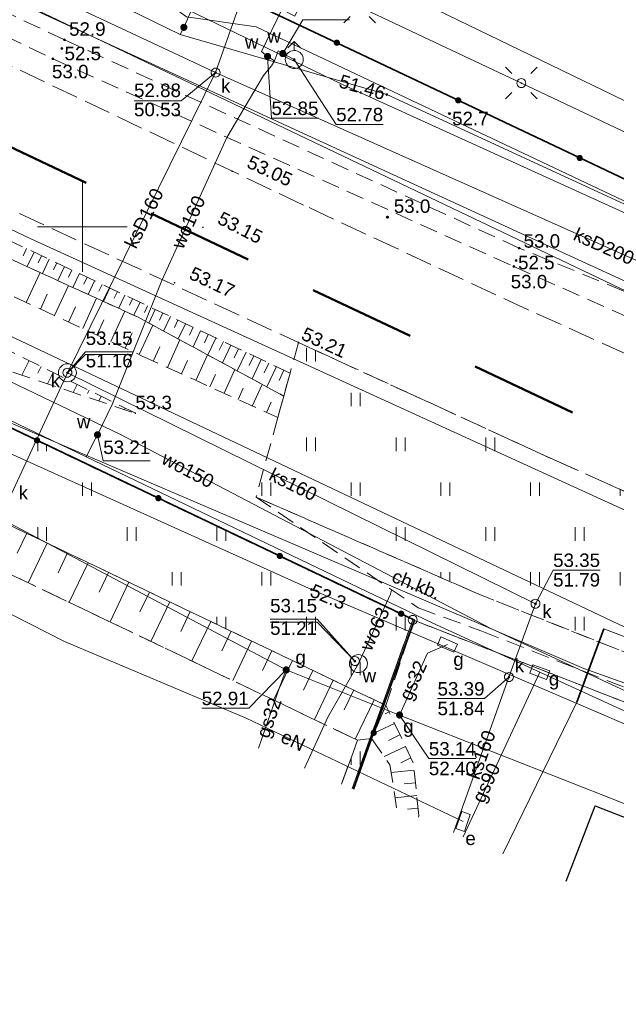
# Model space of a CAD drawing. Extents: x 5462052 to 5462554, y 5922477 to 5923179.
# Tile 18 of 42: x 5462296 to 5462330, y 5922507 to 5922562. Entities that reach past the tile are written whole.
import ezdxf
from ezdxf.enums import TextEntityAlignment as Align

# ---------------------------------------------------------------- set-up
doc = ezdxf.new("R2010")
doc.units = 0
doc.header["$PDMODE"] = 32
doc.header["$PDSIZE"] = 0.1
for name, pattern in [('PRZER1-1', [2, 1, -1]), ('PRZER2-1', [3, 2, -1]), ('PRZER3-1', [4, 3, -1]), ('PRZER3-2', [5, 3, -2])]:
    doc.linetypes.add(name, pattern=pattern)
doc.layers.get('0').update_dxf_attribs({"linetype": 'CONTINUOUS', "lineweight": 13})
doc.layers.add('!pomiar wys', color=7, linetype='CONTINUOUS')
for name, color, linetype, lineweight in [('EGDE', 7, 'CONTINUOUS', 18), ('EGPG', 7, 'CONTINUOUS', 18), ('GESDRK', 7, 'CONTINUOUS', 0), ('GUPPRZ', 7, 'CONTINUOUS', 18), ('GUPPRZ_O', 7, 'CONTINUOUS', 18), ('OTKC', 7, 'PRZER2-1', 18), ('OTKC_O', 7, 'PRZER2-1', 18), ('OTKJ', 7, 'PRZER3-1', 18), ('OTKK', 7, 'CONTINUOUS', 25), ('OTKU', 7, 'PRZER3-1', 18), ('OTOO', 7, 'CONTINUOUS', 35), ('OTRK', 7, 'PRZER2-1', 18), ('OTRN', 7, 'CONTINUOUS', 13), ('OTRN_O', 7, 'CONTINUOUS', 13), ('OTRS', 7, 'CONTINUOUS', 13), ('OTRS_O', 7, 'CONTINUOUS', 13), ('OTZT', 7, 'PRZER2-1', 18), ('SUEO', 7, 'CONTINUOUS', 18), ('SULO', 7, 'CONTINUOUS', 35), ('SUPK', 7, 'CONTINUOUS', 18), ('SUPW', 7, 'CONTINUOUS', 18), ('SUPW_O', 7, 'CONTINUOUS', 18), ('zakres', 5, 'PRZER3-2', 50)]:
    doc.layers.add(name, color=color, linetype=linetype, lineweight=lineweight)
for name, color, linetype, lineweight, true_color in [('EGUG', 7, 'PRZER1-1', 18, 0x008000), ('SUEP', 1, 'CONTINUOUS', 18, 0xff0000), ('SUEP_O', 1, 'CONTINUOUS', 18, 0xff0000), ('SUES', 1, 'CONTINUOUS', 18, 0xff0000), ('SUES_O', 1, 'CONTINUOUS', 18, 0xff0000), ('SUGP', 7, 'CONTINUOUS', 18, 0xbfbf00), ('SUGP_O', 7, 'CONTINUOUS', 18, 0xbfbf00), ('SUGS', 7, 'CONTINUOUS', 18, 0xbfbf00), ('SUGS_O', 7, 'CONTINUOUS', 18, 0xbfbf00), ('SUGW', 7, 'CONTINUOUS', 18, 0xbfbf00), ('SUGW_O', 7, 'CONTINUOUS', 18, 0xbfbf00), ('SUKP', 7, 'CONTINUOUS', 18, 0x803300), ('SUKP_O', 7, 'CONTINUOUS', 18, 0x803300), ('SUKS', 7, 'CONTINUOUS', 18, 0x803300), ('SUKS_O', 7, 'CONTINUOUS', 18, 0x803300), ('SUKW', 7, 'CONTINUOUS', 18, 0x803300), ('SUTP', 7, 'CONTINUOUS', 18, 0xff9100), ('SUWH', 5, 'CONTINUOUS', 18, 0x0000ff), ('SUWP', 5, 'CONTINUOUS', 18, 0x0000ff), ('SUWP_O', 5, 'CONTINUOUS', 18, 0x0000ff), ('SUWW', 5, 'CONTINUOUS', 18, 0x0000ff), ('SUWW_O', 5, 'CONTINUOUS', 18, 0x0000ff)]:
    doc.layers.add(name, color=color, linetype=linetype, lineweight=lineweight, true_color=true_color)
doc.styles.add('GEO-INFO', font='arial.ttf')
pattern_1 = [(90, (5460000, 5920000), (-2.5, 2.5), [0.75, -4.25]), (90, (5460000.5, 5920000), (-2.5, 2.5), [0.75, -4.25])]

# ---------------------------------------------------------------- blocks, each defined once
blk = doc.blocks.new('OKRAG_PELNY')
at = {"color": 0}
blk.add_lwpolyline([(0, 0.5), (0.12941, 0.482963), (0.25, 0.433013), (0.353553, 0.353553), (0.433013, 0.25), (0.482963, 0.12941), (0.5, 0), (0.482963, -0.12941), (0.433013, -0.25), (0.353553, -0.353553), (0.25, -0.433013), (0.12941, -0.482963), (0, -0.5), (-0.12941, -0.482963), (-0.25, -0.433013), (-0.353553, -0.353553), (-0.433013, -0.25), (-0.482963, -0.12941), (-0.5, 0), (-0.482963, 0.12941), (-0.433013, 0.25), (-0.353553, 0.353553), (-0.25, 0.433013), (-0.12941, 0.482963)], close=True, dxfattribs=at)
blk = doc.blocks.new('POINT')
at = {"color": 0}
blk.add_point((0, 0), dxfattribs=at)
blk = doc.blocks.new('KOLO')
blk.add_hatch(color=0).paths.add_polyline_path([(-0.5, 0), (-0.482963, -0.12941), (-0.433013, -0.25), (-0.353553, -0.353553), (-0.25, -0.433013), (-0.12941, -0.482963), (0, -0.5), (0.12941, -0.482963), (0.25, -0.433013), (0.353553, -0.353553), (0.433013, -0.25), (0.482963, -0.12941), (0.5, 0), (0.482963, 0.12941), (0.433013, 0.25), (0.353553, 0.353553), (0.25, 0.433013), (0.12941, 0.482963), (0, 0.5), (-0.12941, 0.482963), (-0.25, 0.433013), (-0.353553, 0.353553), (-0.433013, 0.25), (-0.482963, 0.12941)])
blk = doc.blocks.new('SZAFA1')
at = {"color": 0}
blk.add_lwpolyline([(-1, -0.5), (-1, 0.5), (1, 0.5), (1, -0.5)], close=True, dxfattribs=at)
blk = doc.blocks.new('SUUS02')
at = {"color": 0}
for points in [[(-0.707107, 1.292893), (0, 2), (0.707107, 1.292893)], [(0, 1), (0, 2)]]:
    blk.add_lwpolyline(points, dxfattribs=at)
blk.add_lwpolyline([(0, 1), (0.173648, 0.984808), (0.34202, 0.939693), (0.5, 0.866025), (0.642788, 0.766044), (0.766044, 0.642788), (0.866025, 0.5), (0.939693, 0.34202), (0.984808, 0.173648), (1, 0), (0.984808, -0.173648), (0.939693, -0.34202), (0.866025, -0.5), (0.75575, -0.654861), (0.618159, -0.786053), (0.458227, -0.888835), (0.281733, -0.959493), (0.095056, -0.995472), (-0.095056, -0.995472), (-0.281733, -0.959493), (-0.458227, -0.888835), (-0.618159, -0.786053), (-0.75575, -0.654861), (-0.866025, -0.5), (-0.945001, -0.327068), (-0.989821, -0.142315), (-0.998867, 0.047582), (-0.971812, 0.235759), (-0.909632, 0.415415), (-0.814576, 0.580057), (-0.690079, 0.723734), (-0.540641, 0.841254), (-0.371662, 0.928368), (-0.189251, 0.981929)], close=True, dxfattribs=at)
blk = doc.blocks.new('SUEO')
blk.add_hatch(color=0).paths.add_polyline_path([(-0.002174, 0.089974), (0.023762, 0.086807), (0.042561, 0.0793), (0.060131, 0.066965), (0.076266, 0.047786), (0.086234, 0.025762), (0.089972, 0.002226), (0.088646, -0.015553), (0.081114, -0.038994), (0.066834, -0.060276), (0.049699, -0.075033), (0.027576, -0.085671), (0.004027, -0.08991), (-0.019639, -0.087831), (-0.040932, -0.080154), (-0.059082, -0.067892), (-0.073734, -0.051607), (-0.08374, -0.032979), (-0.089221, -0.011817), (-0.089063, 0.012951), (-0.082571, 0.035806), (-0.069528, 0.057148), (-0.048957, 0.075519), (-0.026898, 0.085887)])
at = {"color": 0}
for points in [[(-1.767767, 1.767767), (-1.06066, 1.06066)], [(1.767767, 1.767767), (1.06066, 1.06066)], [(-1.767767, -1.767767), (-1.06066, -1.06066)], [(1.767767, -1.767767), (1.06066, -1.06066)]]:
    blk.add_lwpolyline(points, dxfattribs=at)
blk = doc.blocks.new('EPPGS')
at = {"color": 0}
blk.add_lwpolyline([(0, 0.5), (0.154508, 0.475528), (0.293893, 0.404508), (0.404508, 0.293893), (0.475528, 0.154508), (0.5, 0), (0.475528, -0.154508), (0.404508, -0.293893), (0.293893, -0.404508), (0.154508, -0.475528), (0, -0.5), (-0.154508, -0.475528), (-0.293893, -0.404508), (-0.404508, -0.293893), (-0.475528, -0.154508), (-0.5, 0), (-0.475528, 0.154508), (-0.404508, 0.293893), (-0.293893, 0.404508), (-0.154508, 0.475528)], close=True, dxfattribs=at)

msp = doc.modelspace()

# ---------------------------------------------------------------- hatches: boundary and pattern name
at = {"layer": 'OTZT', "linetype": 'Continuous'}
h = msp.add_hatch(dxfattribs=at)
h.set_pattern_fill('PTTU04', color=256, scale=0.5, style=0)
h.set_pattern_definition(pattern_1)
h.paths.add_polyline_path([(5462284.6, 5922544.22), (5462250.892, 5922560.247), (5462243.66, 5922563.81), (5462241.54, 5922559.5), (5462282.79, 5922539.67), (5462316.93, 5922523.32), (5462318.52, 5922528.08)], flags=0)
h = msp.add_hatch(dxfattribs=at)
h.set_pattern_fill('PTTU04', color=256, scale=0.5, style=0)
h.set_pattern_definition(pattern_1)
h.paths.add_polyline_path([(5462412.981, 5922508.983), (5462404.468, 5922510.378), (5462398.276, 5922511.547), (5462394.611, 5922512.29), (5462381.959, 5922515.431), (5462366.941, 5922520.037), (5462356.537, 5922523.94), (5462344.055, 5922529.124), (5462326.285, 5922537.025), (5462312.052, 5922543.557), (5462311.584, 5922541.852), (5462311.232, 5922540.57), (5462310.901, 5922539.366), (5462309.685, 5922534.936), (5462322.031, 5922529.564), (5462343.545, 5922520.981), (5462377.522, 5922507.83), (5462380.056, 5922506.769), (5462383.214, 5922505.673), (5462417.955, 5922508.247)], flags=0)
h = msp.add_hatch(dxfattribs=at)
h.set_pattern_fill('PTTU04', color=256, scale=0.5, style=0)
h.set_pattern_definition(pattern_1)
h.paths.add_polyline_path([(5462315.35, 5922521.38), (5462314.455, 5922518.933), (5462315.119, 5922518.646), (5462316.137, 5922521.471)], flags=0)

# ---------------------------------------------------------------- linework, layer by layer
at = {"layer": '!pomiar wys'}
for p in [(5462320.476, 5922556.323, 52.7), (5462317.022, 5922550.543, 52.99)]:
    msp.add_point(p, dxfattribs=at)
at = {"linetype": 'PRZER2-1', "ltscale": 0.5, "elevation": 52.86}
msp.add_lwpolyline([(5462261.882, 5922578.068), (5462261.62, 5922576.922), (5462272.697, 5922571.717), (5462298.342, 5922559.381), (5462324.071, 5922547.799), (5462343.603, 5922539.093), (5462363.202, 5922530.924), (5462380.252, 5922525.535), (5462393.186, 5922521.711), (5462403.889, 5922520.281), (5462426.787, 5922516.877), (5462438.24, 5922515.215), (5462438.552, 5922516.427), (5462427.043, 5922518.161), (5462403.916, 5922521.871), (5462393.913, 5922523.638), (5462380.365, 5922527.556), (5462363.762, 5922532.933), (5462344.082, 5922540.717), (5462324.37, 5922548.823), (5462298.993, 5922560.437), (5462273.066, 5922572.667), (5462261.882, 5922578.068)], dxfattribs=at)
at = {"linetype": 'Continuous', "elevation": 100, "flags": 128}
for points in [[(5462300, 5922547.5), (5462300, 5922552.5)], [(5462297.5, 5922550), (5462302.5, 5922550)]]:
    msp.add_lwpolyline(points, dxfattribs=at)
for p in [(5462298.993, 5922560.437, 52.86), (5462298.851, 5922559.95, 52.52), (5462298.342, 5922559.381, 52.86), (5462320.476, 5922556.323, 52.7), (5462317.022, 5922550.543, 52.99), (5462324.37, 5922548.823, 52.86), (5462324.071, 5922547.799, 52.86), (5462324.195, 5922548.129, 52.54)]:
    msp.add_point(p)
at = {"layer": 'EGDE', "linetype": 'Continuous', "elevation": 10.22}
for points in [[(5462060.499, 5922655.765), (5462134.14, 5922620.59), (5462140.64, 5922617.48), (5462379.26, 5922504.49), (5462394.55, 5922499.42), (5462403.44, 5922496.9), (5462407.29, 5922495.8), (5462408.69, 5922495.4), (5462424.66, 5922494.89), (5462438.61, 5922495.21), (5462484.37, 5922501.25), (5462484.19, 5922504.97), (5462482.73, 5922519.39), (5462445.52, 5922512.89), (5462428.16, 5922511.75), (5462412.32, 5922512.85), (5462398.2, 5922516.86), (5462383.16, 5922523.09), (5462355.99, 5922535.17), (5462122.31, 5922642.45), (5462106.7, 5922652.95), (5462067.71, 5922671.375)], [(5462330.972, 5922617.199), (5462308.11, 5922563.15), (5462338.14, 5922548.92), (5462383.6, 5922533.19), (5462397.77, 5922530.52)], [(5462315.045, 5922518.678), (5462318.43, 5922528.09), (5462241.6, 5922564.69), (5462236.378, 5922552.715)], [(5462398.314, 5922482.651), (5462403.44, 5922496.9), (5462394.55, 5922499.42), (5462379.26, 5922504.49), (5462318.43, 5922528.09), (5462315.045, 5922518.678)]]:
    msp.add_lwpolyline(points, dxfattribs=at)
for points in [[(5462308.11, 5922563.15), (5462219.75, 5922605.06), (5462125.42, 5922649.82), (5462122.31, 5922642.45), (5462355.99, 5922535.17), (5462383.16, 5922523.09), (5462398.2, 5922516.86), (5462412.32, 5922512.85), (5462428.16, 5922511.75), (5462445.52, 5922512.89), (5462482.73, 5922519.39), (5462484.29, 5922524.66), (5462434.39, 5922523.62), (5462397.77, 5922530.52), (5462383.6, 5922533.19), (5462338.14, 5922548.92)], [(5462379.26, 5922504.49), (5462140.64, 5922617.48), (5462138.94, 5922613.61), (5462140.98, 5922612.64), (5462235.33, 5922567.68), (5462241.6, 5922564.69), (5462318.43, 5922528.09)]]:
    msp.add_lwpolyline(points, close=True, dxfattribs=at)
at = {"layer": 'EGUG', "linetype": 'PRZER1-1', "ltscale": 0.5, "elevation": 10.08}
for points in [[(5462417.457, 5922577.076), (5462397.77, 5922530.52), (5462383.6, 5922533.19), (5462338.14, 5922548.92), (5462308.11, 5922563.15), (5462330.972, 5922617.199)], [(5462241.6, 5922564.69), (5462318.43, 5922528.09), (5462379.26, 5922504.49), (5462394.55, 5922499.42), (5462403.44, 5922496.9), (5462407.29, 5922495.8), (5462408.69, 5922495.4), (5462424.66, 5922494.89), (5462438.61, 5922495.21), (5462484.37, 5922501.25), (5462484.19, 5922504.97), (5462482.73, 5922519.39), (5462484.29, 5922524.66), (5462434.39, 5922523.62), (5462423.172, 5922525.73), (5462397.77, 5922530.52), (5462383.6, 5922533.19), (5462338.14, 5922548.92), (5462308.11, 5922563.15), (5462219.75, 5922605.06)], [(5462315.045, 5922518.678), (5462318.43, 5922528.09), (5462241.6, 5922564.69), (5462236.378, 5922552.715)], [(5462398.314, 5922482.651), (5462403.44, 5922496.9), (5462394.55, 5922499.42), (5462379.26, 5922504.49), (5462318.43, 5922528.09), (5462315.045, 5922518.678)]]:
    msp.add_lwpolyline(points, dxfattribs=at)
at = {"layer": 'GESDRK', "linetype": 'Continuous'}
for points in [[(5462482.733, 5922519.386), (5462484.295, 5922524.662), (5462434.386, 5922523.617), (5462397.769, 5922530.518), (5462383.599, 5922533.19), (5462338.141, 5922548.915), (5462308.111, 5922563.155), (5462219.747, 5922605.063), (5462125.423, 5922649.821), (5462122.31, 5922642.451), (5462106.697, 5922652.953), (5462067.71, 5922671.373)], [(5462060.497, 5922655.76), (5462134.138, 5922620.585), (5462140.637, 5922617.476), (5462379.257, 5922504.488), (5462394.555, 5922499.417), (5462403.439, 5922496.896), (5462407.291, 5922495.804), (5462408.693, 5922495.403), (5462424.663, 5922494.893), (5462438.609, 5922495.205), (5462484.365, 5922501.246), (5462484.586, 5922496.59), (5462550.354, 5922504.125)]]:
    msp.add_lwpolyline(points, dxfattribs=at)
at = {"layer": 'GUPPRZ_O', "linetype": 'Continuous', "elevation": 10.8, "flags": 128}
for points in [[(5462314.91, 5922561.557), (5462312.289, 5922561.557), (5462311.18, 5922559.67)], [(5462313.167, 5922556.066), (5462310.547, 5922556.066), (5462310.33, 5922559.51)], [(5462316.779, 5922555.716), (5462314.158, 5922555.716), (5462311.82, 5922559.34)], [(5462302.878, 5922557.042), (5462305.499, 5922557.042), (5462307.43, 5922558.61)], [(5462302.8, 5922543.035), (5462300.179, 5922543.035), (5462299.16, 5922541.87)], [(5462302.8, 5922542.879), (5462300.179, 5922542.879), (5462299.16, 5922541.87)], [(5462300.179, 5922542.879), (5462302.8, 5922542.879)], [(5462303.78, 5922536.954), (5462301.159, 5922536.954), (5462300.84, 5922538.41)], [(5462328.883, 5922530.866), (5462326.262, 5922530.866), (5462325.28, 5922528.99)], [(5462326.262, 5922530.866), (5462328.883, 5922530.866)], [(5462310.471, 5922528.122), (5462313.092, 5922528.122), (5462315.2, 5922525.79)], [(5462310.472, 5922527.964), (5462313.092, 5922527.964), (5462315.2, 5922525.79)], [(5462310.472, 5922527.964), (5462313.092, 5922527.964)], [(5462306.654, 5922523.158), (5462309.275, 5922523.158), (5462311.37, 5922525.3)], [(5462319.814, 5922523.695), (5462322.435, 5922523.695), (5462323.8, 5922524.9)], [(5462319.814, 5922523.695), (5462322.435, 5922523.695)], [(5462321.95, 5922520.349), (5462319.329, 5922520.349), (5462317.696, 5922522.782)], [(5462319.329, 5922520.349), (5462321.95, 5922520.349)]]:
    msp.add_lwpolyline(points, dxfattribs=at)
at = {"layer": 'OTKC', "linetype": 'PRZER2-1', "ltscale": 0.5, "elevation": 10.18}
for points in [[(5462322.031, 5922529.564), (5462309.685, 5922534.936), (5462318.74, 5922528.753)], [(5462380.056, 5922506.769), (5462377.522, 5922507.83), (5462343.545, 5922520.981), (5462322.031, 5922529.564)], [(5462318.74, 5922528.753), (5462322.281, 5922527.461)], [(5462322.281, 5922527.461), (5462362.36, 5922511.69), (5462364.63, 5922510.78), (5462367.24, 5922509.76), (5462376.2, 5922506.24), (5462376.831, 5922506.09), (5462379.179, 5922505.16)]]:
    msp.add_lwpolyline(points, dxfattribs=at)
at = {"layer": 'OTKJ', "linetype": 'PRZER3-1', "ltscale": 0.5, "elevation": 10.18}
for points in [[(5462312.334, 5922551.22), (5462294.703, 5922559.607), (5462260.193, 5922575.846), (5462249.17, 5922581.13)], [(5462246.77, 5922574.44), (5462294.662, 5922551.582), (5462312.052, 5922543.557)], [(5462376.6, 5922524.315), (5462371.391, 5922525.972), (5462357.823, 5922531.047), (5462343.131, 5922537.176), (5462324.879, 5922545.376), (5462312.334, 5922551.22)], [(5462312.052, 5922543.557), (5462326.285, 5922537.025), (5462344.055, 5922529.124), (5462356.537, 5922523.94), (5462366.941, 5922520.037)]]:
    msp.add_lwpolyline(points, dxfattribs=at)
at = {"layer": 'OTKK', "linetype": 'Continuous', "elevation": 10.18}
msp.add_lwpolyline([(5462326.994, 5922513.508), (5462328.61, 5922517.71), (5462360.63, 5922505.23), (5462400.941, 5922489.385), (5462404.65, 5922489.51), (5462408.089, 5922489.528)], dxfattribs=at)
at = {"layer": 'OTKU', "linetype": 'PRZER3-1', "ltscale": 0.5, "elevation": 10.18}
for points in [[(5462315.35, 5922521.38), (5462281.6, 5922537.5), (5462240.84, 5922556.82), (5462238.56, 5922552.04), (5462237.36, 5922552.66), (5462237.225, 5922552.348)], [(5462314.455, 5922518.933), (5462315.35, 5922521.38)], [(5462360.63, 5922505.23), (5462328.61, 5922517.71), (5462326.994, 5922513.508)]]:
    msp.add_lwpolyline(points, dxfattribs=at)
at = {"layer": 'OTOO', "linetype": 'Continuous', "elevation": 10.18}
for points in [[(5462308.11, 5922563.15), (5462308.6, 5922562.93), (5462316.56, 5922559.15), (5462328.1, 5922553.68), (5462338.14, 5922548.92), (5462383.258, 5922533.354)], [(5462250.892, 5922560.247), (5462284.6, 5922544.22), (5462318.52, 5922528.08), (5462316.137, 5922521.471), (5462315.119, 5922518.646)]]:
    msp.add_lwpolyline(points, dxfattribs=at)
at = {"layer": 'OTRK', "linetype": 'PRZER2-1', "ltscale": 0.5, "elevation": 10.06}
for points in [[(5462214.038, 5922583.314), (5462213.48, 5922581.818), (5462237.65, 5922570.624), (5462237.026, 5922569.345), (5462242.592, 5922566.705), (5462254.403, 5922561.101), (5462274.862, 5922551.394), (5462291.854, 5922543.329), (5462302.952, 5922539.611)], [(5462302.952, 5922539.611), (5462291.772, 5922545.158), (5462275.423, 5922552.77), (5462253.915, 5922562.788), (5462238.865, 5922571.518), (5462214.038, 5922583.314)], [(5462241.54, 5922559.5), (5462240.52, 5922557.2), (5462240.84, 5922556.82), (5462281.6, 5922537.5), (5462315.35, 5922521.38), (5462316.137, 5922521.471), (5462316.93, 5922523.32)], [(5462316.93, 5922523.32), (5462282.79, 5922539.67), (5462241.54, 5922559.5)], [(5462311.232, 5922540.57), (5462303.101, 5922544.967), (5462276.704, 5922557.008), (5462275.766, 5922555.521)], [(5462276.704, 5922557.008), (5462303.101, 5922544.967), (5462311.232, 5922540.57), (5462311.584, 5922541.852)], [(5462311.584, 5922541.852), (5462293.597, 5922550.341), (5462286.813, 5922553.961), (5462276.704, 5922557.008)], [(5462275.766, 5922555.521), (5462303.292, 5922542.821), (5462310.901, 5922539.366)], [(5462310.901, 5922539.366), (5462311.232, 5922540.57)], [(5462316.93, 5922523.32), (5462316.137, 5922521.471), (5462317.16, 5922520), (5462317.527, 5922517.604)], [(5462318.744, 5922517.078), (5462318.77, 5922517.18), (5462318.46, 5922520.12), (5462316.93, 5922523.32)]]:
    msp.add_lwpolyline(points, dxfattribs=at)
at = {"layer": 'OTRK', "linetype": 'Continuous', "elevation": 10.06, "flags": 128}
for points in [[(5462296.875, 5922548.794), (5462296.684, 5922548.388)], [(5462297.298, 5922548.594), (5462296.917, 5922547.788)], [(5462297.721, 5922548.395), (5462297.532, 5922547.994)], [(5462298.143, 5922548.195), (5462297.768, 5922547.4)], [(5462298.566, 5922547.996), (5462298.38, 5922547.601)], [(5462298.989, 5922547.796), (5462298.618, 5922547.012)], [(5462296.866, 5922545.786), (5462297.637, 5922547.459)], [(5462299.411, 5922547.597), (5462299.227, 5922547.207)], [(5462299.834, 5922547.397), (5462299.469, 5922546.624)], [(5462300.257, 5922547.198), (5462300.075, 5922546.814)], [(5462298.44, 5922545.06), (5462299.215, 5922546.74)], [(5462300.679, 5922546.998), (5462300.319, 5922546.236)], [(5462301.102, 5922546.799), (5462300.923, 5922546.42)], [(5462297.653, 5922545.423), (5462298.039, 5922546.261)], [(5462301.525, 5922546.599), (5462301.17, 5922545.848)], [(5462301.947, 5922546.4), (5462301.771, 5922546.027)], [(5462302.37, 5922546.2), (5462302.02, 5922545.46)], [(5462299.227, 5922544.697), (5462299.615, 5922545.538)], [(5462300.014, 5922544.334), (5462300.792, 5922546.02)], [(5462302.793, 5922546.001), (5462302.619, 5922545.633)], [(5462303.215, 5922545.801), (5462302.871, 5922545.072)], [(5462303.638, 5922545.602), (5462303.464, 5922545.233)], [(5462301.589, 5922543.607), (5462302.37, 5922545.301)], [(5462304.06, 5922545.402), (5462303.702, 5922544.642)], [(5462304.483, 5922545.203), (5462304.298, 5922544.811)], [(5462304.906, 5922545.003), (5462304.525, 5922544.197)], [(5462300.801, 5922543.97), (5462301.191, 5922544.815)], [(5462303.163, 5922542.881), (5462303.921, 5922544.524)], [(5462305.328, 5922544.804), (5462305.133, 5922544.389)], [(5462305.751, 5922544.604), (5462305.349, 5922543.752)], [(5462306.174, 5922544.405), (5462305.967, 5922543.967)], [(5462302.376, 5922543.244), (5462302.766, 5922544.09)], [(5462306.596, 5922544.206), (5462306.172, 5922543.306)], [(5462307.019, 5922544.006), (5462306.801, 5922543.545)], [(5462303.952, 5922542.522), (5462304.314, 5922543.319)], [(5462304.741, 5922542.163), (5462305.44, 5922543.702)], [(5462307.442, 5922543.807), (5462306.995, 5922542.861)], [(5462307.864, 5922543.607), (5462307.636, 5922543.123)], [(5462308.287, 5922543.408), (5462307.819, 5922542.416)], [(5462306.32, 5922541.446), (5462306.969, 5922542.875)], [(5462308.71, 5922543.208), (5462308.47, 5922542.701)], [(5462309.132, 5922543.009), (5462308.642, 5922541.97)], [(5462309.555, 5922542.809), (5462309.304, 5922542.278)], [(5462297.028, 5922542.55), (5462296.622, 5922541.732)], [(5462297.697, 5922542.218), (5462297.517, 5922541.855)], [(5462305.531, 5922541.805), (5462305.868, 5922542.547)], [(5462309.978, 5922542.61), (5462309.466, 5922541.525)], [(5462310.4, 5922542.41), (5462310.139, 5922541.856)], [(5462310.823, 5922542.211), (5462310.289, 5922541.08)], [(5462298.366, 5922541.886), (5462298.052, 5922541.253)], [(5462307.109, 5922541.088), (5462307.421, 5922541.775)], [(5462307.899, 5922540.729), (5462308.498, 5922542.049)], [(5462311.245, 5922542.011), (5462310.973, 5922541.434)], [(5462299.035, 5922541.554), (5462298.901, 5922541.284)], [(5462299.704, 5922541.222), (5462299.482, 5922540.773)], [(5462309.477, 5922540.012), (5462310.027, 5922541.222)], [(5462300.374, 5922540.89), (5462300.285, 5922540.712)], [(5462308.688, 5922540.371), (5462308.975, 5922541.003)], [(5462301.043, 5922540.558), (5462300.912, 5922540.294)], [(5462301.712, 5922540.226), (5462301.669, 5922540.14)], [(5462310.267, 5922539.654), (5462310.529, 5922540.231)], [(5462302.381, 5922539.894), (5462302.342, 5922539.815)], [(5462296.893, 5922532.916), (5462296.363, 5922531.809)], [(5462298.034, 5922532.37), (5462296.974, 5922530.157)], [(5462299.174, 5922531.824), (5462298.644, 5922530.718)], [(5462300.314, 5922531.278), (5462299.255, 5922529.067)], [(5462301.454, 5922530.732), (5462300.925, 5922529.627)], [(5462302.594, 5922530.185), (5462301.537, 5922527.977)], [(5462303.735, 5922529.639), (5462303.206, 5922528.536)], [(5462304.875, 5922529.093), (5462303.819, 5922526.888)], [(5462306.015, 5922528.547), (5462305.487, 5922527.445)], [(5462307.155, 5922528.001), (5462306.1, 5922525.798)], [(5462308.295, 5922527.455), (5462307.768, 5922526.354)], [(5462309.436, 5922526.909), (5462308.382, 5922524.708)], [(5462310.576, 5922526.363), (5462310.049, 5922525.263)], [(5462311.716, 5922525.817), (5462310.663, 5922523.619)], [(5462312.856, 5922525.271), (5462312.33, 5922524.172)], [(5462313.996, 5922524.725), (5462312.945, 5922522.529)], [(5462315.137, 5922524.179), (5462314.611, 5922523.081)], [(5462316.277, 5922523.633), (5462315.226, 5922521.439)], [(5462317.106, 5922522.952), (5462316.896, 5922522.852)], [(5462317.412, 5922522.312), (5462316.262, 5922521.762)], [(5462317.718, 5922521.671), (5462317.073, 5922521.362)], [(5462318.025, 5922521.03), (5462316.838, 5922520.463)], [(5462318.331, 5922520.39), (5462317.758, 5922520.115)], [(5462318.503, 5922519.711), (5462317.225, 5922519.576)], [(5462318.578, 5922519.005), (5462317.955, 5922518.939)], [(5462318.652, 5922518.298), (5462317.44, 5922518.171)], [(5462318.727, 5922517.592), (5462318.137, 5922517.53)]]:
    msp.add_lwpolyline(points, dxfattribs=at)
at = {"layer": 'OTZT', "linetype": 'PRZER2-1', "ltscale": 0.5, "elevation": 10.1}
for points in [[(5462318.52, 5922528.08), (5462284.6, 5922544.22), (5462250.892, 5922560.247), (5462243.66, 5922563.81), (5462241.54, 5922559.5), (5462282.79, 5922539.67), (5462316.93, 5922523.32)], [(5462417.955, 5922508.247), (5462412.981, 5922508.983), (5462404.468, 5922510.378), (5462398.276, 5922511.547), (5462394.611, 5922512.29), (5462381.959, 5922515.431), (5462366.941, 5922520.037), (5462356.537, 5922523.94), (5462344.055, 5922529.124), (5462326.285, 5922537.025), (5462312.052, 5922543.557), (5462311.584, 5922541.852), (5462311.232, 5922540.57), (5462310.901, 5922539.366), (5462309.685, 5922534.936), (5462322.031, 5922529.564), (5462343.545, 5922520.981), (5462377.522, 5922507.83), (5462380.056, 5922506.769), (5462383.214, 5922505.673)]]:
    msp.add_lwpolyline(points, close=True, dxfattribs=at)
for points in [[(5462316.137, 5922521.471), (5462315.35, 5922521.38), (5462314.455, 5922518.933)], [(5462315.119, 5922518.646), (5462316.137, 5922521.471)]]:
    msp.add_lwpolyline(points, dxfattribs=at)
at = {"layer": 'SUEP', "linetype": 'Continuous', "elevation": 10.14}
for points in [[(5462397.18, 5922564.04), (5462397.72, 5922554.24), (5462393.34, 5922545.98), (5462376.03, 5922539.07), (5462363.78, 5922541.97), (5462351.57, 5922545.16), (5462342.54, 5922549.44), (5462333.53, 5922553.74), (5462324.49, 5922558.02), (5462315.46, 5922562.27), (5462313.73, 5922563.08), (5462314.78, 5922565.27), (5462311.66, 5922569.69), (5462312.85, 5922572.47), (5462317.86, 5922584.48), (5462322.98, 5922596.46), (5462328.01, 5922608.43), (5462328.31, 5922609.1)], [(5462239.679, 5922564.308), (5462248.44, 5922560.3), (5462268.983, 5922550.79), (5462294.795, 5922537.896), (5462312.774, 5922529.779), (5462333.999, 5922520.668), (5462350.845, 5922513.515), (5462371.87, 5922505.637), (5462390.854, 5922498.806), (5462401.542, 5922494.291)], [(5462235.114, 5922560.873), (5462235.66, 5922559.651), (5462235.897, 5922559.36), (5462239.383, 5922557.027), (5462255.251, 5922549.821), (5462269.973, 5922541.723), (5462287.228, 5922532.865), (5462299, 5922526.885), (5462309.134, 5922522.599), (5462321.239, 5922516.848)]]:
    msp.add_lwpolyline(points, dxfattribs=at)
at = {"layer": 'SUGP', "linetype": 'Continuous', "elevation": 10.14}
for points in [[(5462186.63, 5922585.89), (5462217.44, 5922572.85), (5462242.283, 5922560.869), (5462260.395, 5922552.271), (5462281.622, 5922540.96), (5462295.276, 5922533.807), (5462311.37, 5922525.3), (5462317.696, 5922522.782), (5462342.65, 5922512.96), (5462374.089, 5922500.779), (5462385.553, 5922497.096), (5462393.957, 5922494.838), (5462396.162, 5922494.92), (5462417.754, 5922497.449), (5462421.117, 5922497.598), (5462440.78, 5922497.411), (5462465.382, 5922502.222), (5462484.107, 5922503.725), (5462487.179, 5922502.195)], [(5462320.364, 5922526.711), (5462319.256, 5922526.241), (5462317.696, 5922522.782)], [(5462309.816, 5922520.941), (5462310.99, 5922524.32), (5462311.32, 5922525.17), (5462311.37, 5922525.3)], [(5462325.52, 5922525.18), (5462321.245, 5922515.996)]]:
    msp.add_lwpolyline(points, dxfattribs=at)
at = {"layer": 'SUKP', "linetype": 'Continuous', "elevation": 10.14}
for points in [[(5462483.989, 5922520.299), (5462451.191, 5922517.987), (5462403.338, 5922527.456), (5462401.381, 5922527.568), (5462353.295, 5922538.145), (5462307.43, 5922558.61), (5462296.625, 5922563.689), (5462294.189, 5922564.915), (5462277.397, 5922572.431), (5462259.445, 5922580.577), (5462236.808, 5922592.433), (5462217.087, 5922602.091), (5462171.705, 5922623.903), (5462140.881, 5922638.358), (5462127.049, 5922644.665)], [(5462471.72, 5922522.23), (5462465.34, 5922523.16), (5462434.12, 5922522.62), (5462417.97, 5922525.79), (5462400.64, 5922529.28), (5462386.8, 5922531.22), (5462379.58, 5922532.63), (5462337.71, 5922547.84), (5462316.98, 5922557.38), (5462305.46, 5922560.74), (5462269.93, 5922578.03), (5462244.86, 5922589.89), (5462217.68, 5922602.96), (5462149.98, 5922635.2), (5462147.43, 5922636.54), (5462145.86, 5922632.91), (5462137.96, 5922614.55), (5462139.18, 5922611.01), (5462134.054, 5922599.237)], [(5462328.07, 5922604.36), (5462311.89, 5922567.11), (5462309.24, 5922563.78), (5462307.43, 5922558.61)], [(5462305.46, 5922560.74), (5462305.66, 5922561.13), (5462306.26, 5922562.48)], [(5462307.43, 5922558.61), (5462299.16, 5922541.87)], [(5462292.907, 5922528.257), (5462295.68, 5922534.36), (5462299.16, 5922541.87)], [(5462299.16, 5922541.87), (5462325.28, 5922528.99)], [(5462320.698, 5922516.232), (5462323.8, 5922524.9), (5462325.28, 5922528.99)]]:
    msp.add_lwpolyline(points, dxfattribs=at)
at = {"layer": 'SULO', "linetype": 'Continuous', "elevation": 10.12}
msp.add_lwpolyline([(5462327.58, 5922523.5), (5462329.1, 5922527.58)], dxfattribs=at)
at = {"layer": 'SUPK', "linetype": 'Continuous', "elevation": 10.14}
for points in [[(5462299.16, 5922542.37, 1), (5462299.16, 5922541.37, 1)], [(5462315.4, 5922526.15, 1), (5462315.4, 5922525.15, 1)]]:
    msp.add_lwpolyline(points, format="xyb", close=True, dxfattribs=at)
at = {"layer": 'SUTP', "linetype": 'Continuous', "elevation": 10.14}
for points in [[(5462070.225, 5922667.829), (5462083.093, 5922662.107), (5462104.772, 5922652.44), (5462151.789, 5922636.498), (5462179.003, 5922623.637), (5462206.04, 5922610.308), (5462233.166, 5922597.213), (5462260.398, 5922584.398), (5462287.418, 5922571.023), (5462314.544, 5922557.928), (5462341.916, 5922545.488), (5462369.465, 5922533.516), (5462391.647, 5922526.449), (5462398.352, 5922525.1), (5462413.377, 5922522.437), (5462428.789, 5922520.803), (5462445.419, 5922519.565), (5462460.829, 5922520.764), (5462471.544, 5922520.844), (5462483.624, 5922522.412)], [(5462484.107, 5922514.757), (5462480.432, 5922514.049), (5462453.067, 5922512.604), (5462435.095, 5922514.744), (5462387.779, 5922524.254), (5462359.73, 5922531.872), (5462332.397, 5922545.437), (5462296.645, 5922562.48), (5462246.143, 5922585.781), (5462231.327, 5922592.873), (5462203.062, 5922606.805), (5462113.001, 5922647.871), (5462105.871, 5922651.023), (5462083.093, 5922662.107), (5462070.225, 5922667.829)], [(5462061.482, 5922657.891), (5462118.083, 5922630.76), (5462188.367, 5922596.952), (5462254.549, 5922565.016), (5462276.612, 5922553.247), (5462286.011, 5922543.33), (5462327.971, 5922525.37), (5462393.33, 5922502), (5462406.215, 5922497.905), (5462437.902, 5922496.822), (5462470.161, 5922497.929), (5462482.126, 5922485.329), (5462488.498, 5922479.018)], [(5462484.701, 5922505.116), (5462431.136, 5922498.386), (5462375.971, 5922512.444), (5462337.511, 5922530.893), (5462297.074, 5922549.363), (5462190.142, 5922600.045), (5462135.83, 5922625.829)], [(5462484.418, 5922524.688), (5462481.923, 5922524.637), (5462440.854, 5922526.726), (5462390.558, 5922533.487), (5462362.154, 5922540.978), (5462350.45, 5922547.273), (5462238.878, 5922601.24), (5462191.652, 5922624.429)], [(5462547.683, 5922527.826), (5462543.55, 5922527.02), (5462524.84, 5922524.92), (5462507.72, 5922523.62), (5462502.22, 5922521.53), (5462483.55, 5922520.87), (5462479.66, 5922520.71), (5462477.56, 5922520.65), (5462471.35, 5922523.46), (5462456.26, 5922523.13), (5462436.34, 5922522.51), (5462433.07, 5922522.8), (5462409.52, 5922527.24), (5462401.87, 5922528.98), (5462382.57, 5922532.38), (5462360.07, 5922540.28), (5462337.44, 5922548.03), (5462309.69, 5922561.16), (5462305.81, 5922561.72), (5462299.8, 5922566.07), (5462280.06, 5922575.51), (5462249.92, 5922589.92)], [(5462323.465, 5922515.035), (5462327.58, 5922523.5), (5462329.1, 5922527.58), (5462363.49, 5922514.55), (5462381.68, 5922507.82), (5462401.08, 5922501.9), (5462412.84, 5922499.95), (5462428, 5922499.69), (5462444.85, 5922499.96), (5462473.29, 5922500.8)]]:
    msp.add_lwpolyline(points, dxfattribs=at)
at = {"layer": 'SUWP', "linetype": 'Continuous', "elevation": 10.14}
for points in [[(5462136.002, 5922617.256), (5462140.022, 5922615.148), (5462166.602, 5922602.714), (5462211.933, 5922581.616), (5462257.052, 5922560.065), (5462302.128, 5922538.424), (5462322.787, 5922527.603), (5462357.255, 5922511.617), (5462385.95, 5922500.539), (5462392.37, 5922498.87), (5462412.517, 5922493.726), (5462453.77, 5922486.784), (5462478.789, 5922479.085)], [(5462344.819, 5922600.701), (5462342.9, 5922601.51), (5462332.37, 5922605.98), (5462313.29, 5922564.27), (5462312.91, 5922563.98), (5462311.85, 5922561.75), (5462311.12, 5922562.12), (5462309.99, 5922559.78), (5462310.33, 5922559.51), (5462310.72, 5922559.27)], [(5462549.868, 5922508.437), (5462539.71, 5922507.38), (5462524.24, 5922505.93), (5462519.31, 5922505.46), (5462496.62, 5922502.1), (5462494.45, 5922501.71), (5462483.51, 5922500.16), (5462451.54, 5922499.04), (5462432.73, 5922498.61), (5462415.49, 5922498.78), (5462403.68, 5922500.33), (5462402.572, 5922497.283), (5462402.34, 5922496.72), (5462394.84, 5922498.91), (5462392.745, 5922499.44), (5462385.55, 5922501.71), (5462352.24, 5922514.27), (5462338.56, 5922519.58), (5462330.68, 5922522.81), (5462319.51, 5922527.92), (5462300.204, 5922537.187), (5462235.6, 5922568.2)], [(5462311.82, 5922559.34), (5462311.18, 5922559.67), (5462310.92, 5922559.82), (5462310.72, 5922559.27)], [(5462300.204, 5922537.187), (5462300.71, 5922538.16), (5462300.84, 5922538.41), (5462301.65, 5922540.1), (5462304.43, 5922547.02), (5462308.05, 5922554.99), (5462310.11, 5922558.45), (5462310.55, 5922558.99), (5462310.72, 5922559.27)], [(5462317.25, 5922529.75), (5462317.19, 5922529.53), (5462315.4, 5922525.65), (5462313.69, 5922522.67), (5462312.39, 5922519.827)]]:
    msp.add_lwpolyline(points, dxfattribs=at)
at = {"layer": 'zakres', "ltscale": 2, "elevation": 10.04}
msp.add_lwpolyline([(5462132.023, 5922631.89), (5462350.164, 5922528.87), (5462411.691, 5922509.55), (5462519.637, 5922508.803), (5462516.031, 5922540.795), (5462419.676, 5922542.975), (5462148.358, 5922668.943), (5462333.731, 5923125.01)], dxfattribs=at)

# ---------------------------------------------------------------- block references
at = {"layer": 'EGPG', "xscale": 0.5, "yscale": 0.5}
msp.add_blockref('EPPGS', (5462318.43, 5922528.09, 10.24), dxfattribs=at)
at = {"layer": 'GUPPRZ'}
for p in [(5462310.33, 5922559.51, 10.16), (5462311.18, 5922559.67, 10.16), (5462311.82, 5922559.34, 10.16), (5462307.43, 5922558.61, 10.16), (5462307.43, 5922558.61, 10.16), (5462316.98, 5922557.38, 10.16), (5462299.16, 5922541.87, 10.16), (5462299.16, 5922541.87, 10.16), (5462300.84, 5922538.41, 10.16), (5462312.774, 5922529.779, 10.16), (5462325.28, 5922528.99, 10.16), (5462315.2, 5922525.79, 10.16), (5462315.2, 5922525.79, 10.16), (5462311.37, 5922525.3, 10.16), (5462323.8, 5922524.9, 10.16), (5462317.696, 5922522.782, 10.16)]:
    msp.add_blockref('POINT', p, dxfattribs=at)
at = {"layer": 'OTOO', "xscale": 0.35, "yscale": 0.35}
for p in [(5462314.194, 5922560.274, 10.18), (5462320.97, 5922557.06, 10.18), (5462327.747, 5922553.847, 10.18), (5462297.465, 5922538.098, 10.18), (5462304.237, 5922534.876, 10.18), (5462311.01, 5922531.654, 10.18), (5462317.782, 5922528.431, 10.18), (5462316.253, 5922521.793, 10.18)]:
    msp.add_blockref('KOLO', p, dxfattribs=at)
at = {"layer": 'OTRN', "xscale": 0.09, "yscale": 0.09}
msp.add_blockref('KOLO', (5462302.952, 5922539.611, 10.08), dxfattribs=at)
at = {"layer": 'OTRS', "xscale": 0.09, "yscale": 0.09}
for p in [(5462308.36, 5922553.1, 10.08), (5462306.72, 5922549.98, 10.08), (5462305.14, 5922546.89, 10.08), (5462312.052, 5922543.557, 10.08)]:
    msp.add_blockref('KOLO', p, dxfattribs=at)
at = {"layer": 'SUEO', "xscale": 0.5, "yscale": 0.5}
for name, p in [('SUEO', (5462315.46, 5922562.27, 10.15)), ('SUEO', (5462324.49, 5922558.02, 10.15)), ('OKRAG_PELNY', (5462324.49, 5922558.02, 10.16))]:
    msp.add_blockref(name, p, dxfattribs=at)
at = {"layer": 'SUES', "xscale": 0.5, "yscale": 0.5, "rotation": 250.8153143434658}
msp.add_blockref('SZAFA1', (5462321.239, 5922516.848, 10.16), dxfattribs=at)
at = {"layer": 'SUGS', "xscale": 0.5, "yscale": 0.5}
for p, rotation in [((5462320.364, 5922526.711, 10.16), 336.5125708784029), ((5462325.52, 5922525.18, 10.16), 339.4632740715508)]:
    msp.add_blockref('SZAFA1', p, dxfattribs=dict(at, rotation=rotation))
at = {"layer": 'SUGW', "xscale": 0.4, "yscale": 0.4}
for p in [(5462311.37, 5922525.3, 10.16), (5462317.696, 5922522.782, 10.16)]:
    msp.add_blockref('KOLO', p, dxfattribs=at)
at = {"layer": 'SUKS', "xscale": 0.5, "yscale": 0.5}
for p in [(5462325.28, 5922528.99, 10.16), (5462323.8, 5922524.9, 10.16)]:
    msp.add_blockref('OKRAG_PELNY', p, dxfattribs=at)
at = {"layer": 'SUKW', "xscale": 0.4, "yscale": 0.4}
msp.add_blockref('KOLO', (5462305.66, 5922561.13, 10.16), dxfattribs=at)
at = {"layer": 'SUPK', "xscale": 0.5, "yscale": 0.5}
msp.add_blockref('OKRAG_PELNY', (5462307.43, 5922558.61, 10.16), dxfattribs=at)
at = {"layer": 'SUPW', "xscale": 0.5, "yscale": 0.5}
for p in [(5462307.43, 5922558.61, 10.18), (5462299.16, 5922541.87, 10.18), (5462315.2, 5922525.79, 10.18)]:
    msp.add_blockref('OKRAG_PELNY', p, dxfattribs=at)
at = {"layer": 'SUWH', "xscale": 0.5, "yscale": 0.5}
msp.add_blockref('SUUS02', (5462311.82, 5922559.34, 10.16), dxfattribs=at)
at = {"layer": 'SUWW', "xscale": 0.4, "yscale": 0.4}
for p in [(5462311.18, 5922559.67, 10.16), (5462310.33, 5922559.51, 10.16), (5462300.84, 5922538.41, 10.16)]:
    msp.add_blockref('KOLO', p, dxfattribs=at)

# ---------------------------------------------------------------- texts
at = {"layer": '!pomiar wys', "style": 'GEO-INFO'}
for s, p in [('52.9', (5462299.253, 5922560.662, -0.41)), ('52.5', (5462299.001, 5922559.3, -0.75)), ('53.0', (5462298.299, 5922558.291, -0.41)), ('52.7', (5462320.626, 5922555.673)), ('53.0', (5462317.373, 5922550.786)), ('53.0', (5462324.615, 5922548.844)), ('52.5', (5462324.308, 5922547.641)), ('53.0', (5462323.896, 5922546.577))]:
    msp.add_text(s, height=0.75, dxfattribs=at).set_placement(p)
at = {"layer": 'GUPPRZ_O', "linetype": 'Continuous', "style": 'GEO-INFO'}
for s, rotation, p in [('51.46', 343.7398, (5462316.98, 5922557.79, 10.8)), ('52.91', 360, (5462309.275, 5922524.083))]:
    msp.add_text(s, height=0.75, rotation=rotation, dxfattribs=at).set_placement(p, align=Align.TOP_RIGHT)
for s, p in [('52.88', (5462305.499, 5922557.02)), ('50.53', (5462305.499, 5922555.951)), ('53.15', (5462313.092, 5922528.283)), ('51.21', (5462313.092, 5922527.029))]:
    msp.add_text(s, height=0.75, rotation=360, dxfattribs=at).set_placement(p, align=Align.BOTTOM_RIGHT)
for s, p in [('52.85', (5462310.547, 5922556.992)), ('52.78', (5462314.158, 5922556.641))]:
    msp.add_text(s, height=0.75, rotation=360, dxfattribs=at).set_placement(p, align=Align.TOP_LEFT)
for s, p in [('53.15', (5462300.179, 5922543.195)), ('51.16', (5462300.179, 5922541.944)), ('53.21', (5462301.159, 5922537.114))]:
    msp.add_text(s, height=0.75, rotation=360, dxfattribs=at).set_placement(p, align=Align.BOTTOM_LEFT)
for s, p in [('53.35', (5462326.262, 5922531.039)), ('51.79', (5462326.262, 5922529.944)), ('53.39', (5462319.814, 5922523.867)), ('51.84', (5462319.814, 5922522.772)), ('53.14', (5462319.329, 5922520.522)), ('52.40', (5462319.329, 5922519.427))]:
    msp.add_text(s, height=0.75, rotation=360, dxfattribs=at).set_placement(p)
msp.add_text('52.3', height=0.75, rotation=336.769, dxfattribs=at).set_placement((5462312.774, 5922529.779, 10.8), align=Align.MIDDLE_LEFT)
at = {"layer": 'OTKC_O', "linetype": 'Continuous', "style": 'GEO-INFO'}
msp.add_text('ch.kb.', height=0.75, rotation=338.1986, dxfattribs=at).set_placement((5462318.64, 5922530.078, 10.8), align=Align.MIDDLE)
at = {"layer": 'OTRN_O', "linetype": 'Continuous', "style": 'GEO-INFO'}
msp.add_text('53.3', height=0.75, rotation=360, dxfattribs=at).set_placement((5462302.952, 5922539.611, 10.8), align=Align.BOTTOM_LEFT)
at = {"layer": 'OTRS_O', "linetype": 'Continuous', "style": 'GEO-INFO'}
for s, rotation, p in [('53.05', 334.8007, (5462309.11, 5922553.35, 10.8)), ('53.15', 332.8256, (5462307.47, 5922550.23, 10.8)), ('53.17', 334.9706, (5462305.89, 5922547.14, 10.8))]:
    msp.add_text(s, height=0.75, rotation=rotation, dxfattribs=at).set_placement(p)
msp.add_text('53.21', height=0.75, rotation=335.348, dxfattribs=at).set_placement((5462312.052, 5922543.557, 10.8), align=Align.BOTTOM_LEFT)
at = {"layer": 'SUEP_O', "linetype": 'Continuous', "style": 'GEO-INFO'}
msp.add_text('eN', height=0.75, rotation=334.589, dxfattribs=at).set_placement((5462311.755, 5922521.353, 10.8), align=Align.MIDDLE)
at = {"layer": 'SUES_O', "linetype": 'Continuous', "style": 'GEO-INFO'}
msp.add_text('e', height=0.75, rotation=360, dxfattribs=at).set_placement((5462321.366, 5922516.282, 10.8), align=Align.TOP_LEFT)
at = {"layer": 'SUGP_O', "linetype": 'Continuous', "style": 'GEO-INFO'}
for s, rotation, p in [('gs32', 65.7247, (5462318.545, 5922524.665, 10.8)), ('gs90', 65.0398, (5462322.623, 5922518.957, 10.8))]:
    msp.add_text(s, height=0.75, rotation=rotation, dxfattribs=at).set_placement(p, align=Align.MIDDLE)
msp.add_text('gs32', height=0.75, rotation=70.8398, dxfattribs=at).set_placement((5462310.403, 5922522.63, 10.8), align=Align.MIDDLE_CENTER)
at = {"layer": 'SUGS_O', "linetype": 'Continuous', "style": 'GEO-INFO'}
for p in [(5462320.694, 5922526.263, 10.8), (5462326.026, 5922525.177, 10.8)]:
    msp.add_text('g', height=0.75, rotation=360, dxfattribs=at).set_placement(p, align=Align.TOP_LEFT)
at = {"layer": 'SUGW_O', "linetype": 'Continuous', "style": 'GEO-INFO'}
msp.add_text('g', height=0.75, rotation=360, dxfattribs=at).set_placement((5462311.881, 5922525.404, 10.8), align=Align.BOTTOM_LEFT)
msp.add_text('g', height=0.75, rotation=360, dxfattribs=at).set_placement((5462317.893, 5922522.536, 10.8), align=Align.TOP_LEFT)
at = {"layer": 'SUKP_O', "linetype": 'Continuous', "style": 'GEO-INFO'}
for s, rotation, p in [('ksD160', 63.7094, (5462303.421, 5922550.494, 10.8)), ('ksD200', 335.9535, (5462329.108, 5922548.937, 10.8)), ('ks160', 333.7517, (5462311.767, 5922535.654, 10.8))]:
    msp.add_text(s, height=0.75, rotation=rotation, dxfattribs=at).set_placement(p, align=Align.MIDDLE)
msp.add_text('ks160', height=0.75, rotation=70.3108, dxfattribs=at).set_placement((5462322.249, 5922520.566, 10.8), align=Align.MIDDLE_CENTER)
at = {"layer": 'SUKS_O', "linetype": 'Continuous', "style": 'GEO-INFO'}
msp.add_text('k', height=0.75, rotation=360, dxfattribs=at).set_placement((5462325.657, 5922528.934, 10.8), align=Align.TOP_LEFT)
msp.add_text('k', height=0.75, rotation=360, dxfattribs=at).set_placement((5462324.128, 5922524.937, 10.8), align=Align.BOTTOM_LEFT)
at = {"layer": 'SUPW_O', "linetype": 'Continuous', "style": 'GEO-INFO'}
for s, p in [('k', (5462307.728, 5922558.242, 10.8)), ('w', (5462315.632, 5922525.352, 10.8))]:
    msp.add_text(s, height=0.75, rotation=360, dxfattribs=at).set_placement(p, align=Align.TOP_LEFT)
msp.add_text('k', height=0.75, rotation=360, dxfattribs=at).set_placement((5462298.751, 5922541.8, 10.8), align=Align.TOP_RIGHT)
msp.add_text('k', height=0.75, rotation=360, dxfattribs=at).set_placement((5462296.436, 5922534.583, 10.8), align=Align.BOTTOM_LEFT)
at = {"layer": 'SUWP_O', "linetype": 'Continuous', "style": 'GEO-INFO'}
for s, rotation, p in [('wo160', 65.5723, (5462305.907, 5922550.272, 10.8)), ('wo150', 332.3549, (5462305.887, 5922536.455, 10.8))]:
    msp.add_text(s, height=0.75, rotation=rotation, dxfattribs=at).set_placement(p, align=Align.MIDDLE)
msp.add_text('wo63', height=0.75, rotation=65.2342, dxfattribs=at).set_placement((5462316.295, 5922527.59, 10.8), align=Align.MIDDLE_CENTER)
at = {"layer": 'SUWW_O', "linetype": 'Continuous', "style": 'GEO-INFO'}
for p in [(5462309.817, 5922559.719, 10.8), (5462311.07, 5922560.051, 10.8), (5462300.449, 5922538.545, 10.8)]:
    msp.add_text('w', height=0.75, rotation=360, dxfattribs=at).set_placement(p, align=Align.BOTTOM_RIGHT)

doc.saveas('drawing.dxf')
